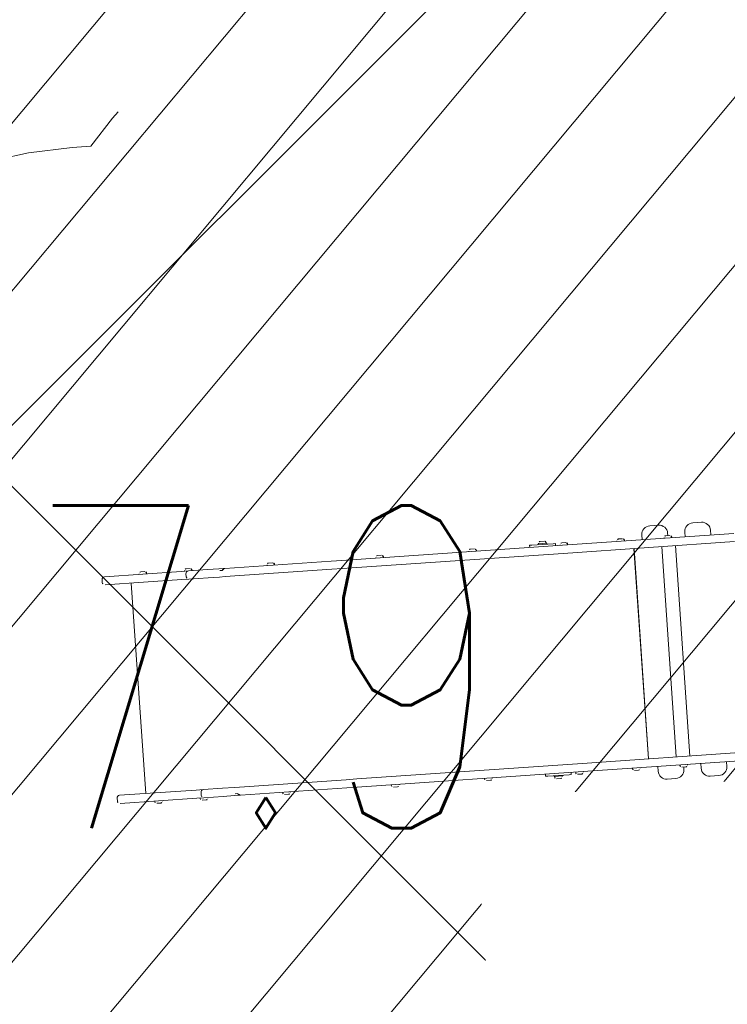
# Model space of a CAD drawing. Header units: feet. Extents: x 7493042 to 7493387, y 5986509 to 5986725.
# Tile 27 of 73: x 7493215.35 to 7493216.99, y 5986657.37 to 5986659.66. Entities that reach past the tile are written whole.
import ezdxf
from ezdxf.enums import TextEntityAlignment as Align

# ---------------------------------------------------------------- set-up
doc = ezdxf.new("R2010")
doc.units = ezdxf.units.FT
doc.header["$MEASUREMENT"] = 0
doc.linetypes.add('ACAD_ISO03W100', pattern=[30, 12, -18])
for name, color, linetype, lineweight in [('_k_kreskowanie', 250, 'CONTINUOUS', 5), ('_k_urzadzenia', 250, 'CONTINUOUS', 13), ('_k_widok', 7, 'CONTINUOUS', 18), ('_k_wymiar', 7, 'CONTINUOUS', 13), ('_k_ściany', 7, 'CONTINUOUS', 35), ('OTR_T_1', 7, 'CONTINUOUS', 18)]:
    doc.layers.add(name, color=color, linetype=linetype, lineweight=lineweight)
doc.layers.add('_k_niewidoczna', color=72, linetype='CONTINUOUS', lineweight=9, plot=False)
doc.styles.add('GENERATED_STYLE_1', font='MS Gothic.ttf')
doc.styles.get("Standard").update_dxf_attribs({"font": 'Simplex.SHX', "width": 0.75})

# ---------------------------------------------------------------- blocks, each defined once
blk = doc.blocks.new('2123EPZ')
at = {"layer": '_k_urzadzenia'}
for p, q in [((-3.231231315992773, 0.2765000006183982), (-3.221831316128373, 0.2765000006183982)), ((-2.994794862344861, 0.275000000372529), (-2.994794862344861, 0.2640000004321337)), ((-2.954794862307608, 0.2950000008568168), (-2.974794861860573, 0.2950000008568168)), ((-2.93479486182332, 0.2695000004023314), (-2.93479486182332, 0.275000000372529)), ((-2.894794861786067, 0.275000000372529), (-2.894794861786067, 0.2640000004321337)), ((-2.854794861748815, 0.2950000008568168), (-2.874794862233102, 0.2950000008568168)), ((-2.834794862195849, 0.2640000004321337), (-2.834794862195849, 0.275000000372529)), ((-4.25282537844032, 0.2510000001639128), (-4.25282537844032, 0.2580000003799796)), ((-4.068281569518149, 0.2640000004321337), (-4.246825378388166, 0.2640000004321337)), ((-4.166021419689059, 0.2654500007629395), (-4.166021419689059, 0.2640000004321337)), ((-4.161971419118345, 0.2695000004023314), (-4.152571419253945, 0.2695000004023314)), ((-4.148521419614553, 0.2654500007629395), (-4.148521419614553, 0.2640000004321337)), ((-4.068281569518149, 0.2640000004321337), (-4.051519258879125, 0.2640000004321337)), ((-4.060305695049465, 0.2654500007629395), (-4.060305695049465, 0.2640000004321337)), ((-4.057519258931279, 0.2510000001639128), (-4.057519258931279, 0.2580000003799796)), ((-4.056255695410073, 0.2695000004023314), (-4.046855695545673, 0.2695000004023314)), ((-4.007040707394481, 0.2640000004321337), (-4.051519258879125, 0.2640000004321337)), ((-4.042805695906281, 0.2654500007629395), (-4.042805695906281, 0.2640000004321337)), ((-3.980202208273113, 0.2640000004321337), (-4.007040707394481, 0.2640000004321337)), ((-3.980202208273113, 0.2640000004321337), (-3.970494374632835, 0.2640000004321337)), ((-3.972424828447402, 0.2600000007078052), (-3.978866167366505, 0.2600000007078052)), ((-3.972424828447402, 0.2600000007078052), (-3.972383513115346, 0.2600000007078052)), ((-3.966723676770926, 0.2640000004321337), (-3.970494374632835, 0.2640000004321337)), ((-3.718795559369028, 0.2640000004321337), (-3.966723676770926, 0.2640000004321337)), ((-3.868257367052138, 0.2654500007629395), (-3.868257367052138, 0.2640000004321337)), ((-3.864207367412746, 0.2695000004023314), (-3.854807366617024, 0.2695000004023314)), ((-3.850757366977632, 0.2654500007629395), (-3.850757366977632, 0.2640000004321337)), ((-3.718795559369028, 0.2640000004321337), (-3.694479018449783, 0.2640000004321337)), ((-3.180141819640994, 0.2640000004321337), (-3.694479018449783, 0.2640000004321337)), ((-3.614871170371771, 0.2654500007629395), (-3.614871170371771, 0.2640000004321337)), ((-3.610821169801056, 0.2695000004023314), (-3.601421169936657, 0.2695000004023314)), ((-3.597371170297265, 0.2654500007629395), (-3.597371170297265, 0.2640000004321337)), ((-3.398302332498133, 0.2654500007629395), (-3.398302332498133, 0.2640000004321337)), ((-3.394252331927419, 0.2695000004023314), (-3.384852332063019, 0.2695000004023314)), ((-3.380802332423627, 0.2654500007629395), (-3.380802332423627, 0.2640000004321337)), ((-3.256531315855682, 0.269000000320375), (-3.251531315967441, 0.269000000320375)), ((-3.256531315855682, 0.269000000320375), (-3.256531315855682, 0.2640000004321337)), ((-3.201531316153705, 0.269000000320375), (-3.251531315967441, 0.269000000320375)), ((-3.236531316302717, 0.2710000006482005), (-3.216531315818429, 0.2710000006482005)), ((-3.236531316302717, 0.269000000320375), (-3.236531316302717, 0.2710000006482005)), ((-3.235281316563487, 0.2724500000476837), (-3.235281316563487, 0.2710000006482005)), ((-3.217781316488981, 0.2724500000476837), (-3.217781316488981, 0.2710000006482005)), ((-3.216531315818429, 0.269000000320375), (-3.216531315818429, 0.2710000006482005)), ((-3.201531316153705, 0.269000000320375), (-3.196531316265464, 0.269000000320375)), ((-3.196531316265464, 0.2640000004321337), (-3.196531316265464, 0.269000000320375)), ((-3.185832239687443, 0.2654500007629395), (-3.185832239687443, 0.2640000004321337)), ((-3.181782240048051, 0.2695000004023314), (-3.172382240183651, 0.2695000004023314)), ((-2.781124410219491, 0.2640000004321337), (-3.180141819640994, 0.2640000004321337)), ((-3.168332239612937, 0.2654500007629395), (-3.168332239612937, 0.2640000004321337)), ((-3.053544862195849, 0.2654500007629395), (-3.053544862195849, 0.2640000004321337)), ((-3.049494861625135, 0.2695000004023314), (-3.040094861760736, 0.2695000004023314)), ((-3.036044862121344, 0.2654500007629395), (-3.036044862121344, 0.2640000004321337)), ((-2.943294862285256, 0.2654500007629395), (-2.943294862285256, 0.2640000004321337)), ((-2.939244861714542, 0.2695000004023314), (-2.929844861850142, 0.2695000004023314)), ((-2.925794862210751, 0.2654500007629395), (-2.925794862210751, 0.2640000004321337)), ((-4.246825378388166, 0.2450000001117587), (-4.068281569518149, 0.2450000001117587)), ((-4.185601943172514, -0.2449999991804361), (-4.185601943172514, 0.2450000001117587)), ((-4.051519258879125, 0.2450000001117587), (-4.068281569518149, 0.2450000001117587)), ((-4.051519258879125, 0.2450000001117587), (-4.007040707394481, 0.2450000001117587)), ((-4.007040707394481, 0.2450000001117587), (-3.980202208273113, 0.2450000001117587)), ((-3.967125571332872, 0.2450000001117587), (-3.980202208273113, 0.2450000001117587)), ((-3.967125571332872, 0.2450000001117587), (-3.718795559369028, 0.2450000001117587)), ((-3.694479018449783, 0.2450000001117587), (-3.718795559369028, 0.2450000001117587)), ((-3.694479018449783, 0.2450000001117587), (-3.180141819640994, 0.2450000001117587)), ((-3.180141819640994, 0.2450000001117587), (-2.781124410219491, 0.2450000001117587)), ((-3.015544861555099, -0.2449999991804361), (-3.015544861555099, 0.2450000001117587)), ((-3.015544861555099, 0.2300000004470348), (-3.014794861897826, 0.2300000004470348)), ((-3.014794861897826, 0.2450000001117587), (-3.014794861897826, -0.2449999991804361)), ((-2.95054486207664, -0.2449999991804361), (-2.95054486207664, 0.2450000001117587)), ((-2.918544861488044, -0.2449999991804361), (-2.918544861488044, 0.2450000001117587)), ((-3.015544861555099, 0.2200000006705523), (-3.014794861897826, 0.2200000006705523)), ((-4.25282537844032, -0.257999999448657), (-4.25282537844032, -0.2509999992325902)), ((-4.246825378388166, -0.2449999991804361), (-4.068281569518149, -0.2449999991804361)), ((-4.051519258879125, -0.2449999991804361), (-4.068281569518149, -0.2449999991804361)), ((-4.057519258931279, -0.257999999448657), (-4.057519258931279, -0.2509999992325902)), ((-4.051519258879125, -0.2449999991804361), (-4.007040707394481, -0.2449999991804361)), ((-4.007040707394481, -0.2449999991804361), (-3.980202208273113, -0.2449999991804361)), ((-3.967125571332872, -0.2449999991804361), (-3.980202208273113, -0.2449999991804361)), ((-3.967125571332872, -0.2449999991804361), (-3.718795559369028, -0.2449999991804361)), ((-3.694479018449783, -0.2449999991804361), (-3.718795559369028, -0.2449999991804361)), ((-3.694479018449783, -0.2449999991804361), (-3.180141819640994, -0.2449999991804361)), ((-3.180141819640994, -0.2449999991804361), (-2.781124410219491, -0.2449999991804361)), ((-4.068281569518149, -0.2639999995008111), (-4.246825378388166, -0.2639999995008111)), ((-4.166021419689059, -0.2654499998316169), (-4.166021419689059, -0.2639999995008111)), ((-4.152571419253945, -0.2694999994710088), (-4.161971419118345, -0.2694999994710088)), ((-4.148521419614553, -0.2654499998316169), (-4.148521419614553, -0.2639999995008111)), ((-4.068281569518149, -0.2639999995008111), (-4.051519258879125, -0.2639999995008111)), ((-4.060305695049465, -0.2654499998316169), (-4.060305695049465, -0.2639999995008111)), ((-4.046855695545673, -0.2694999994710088), (-4.056255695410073, -0.2694999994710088)), ((-4.007040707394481, -0.2639999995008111), (-4.051519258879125, -0.2639999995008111)), ((-4.042805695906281, -0.2654499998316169), (-4.042805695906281, -0.2639999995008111)), ((-3.980202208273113, -0.2639999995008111), (-4.007040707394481, -0.2639999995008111)), ((-3.980202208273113, -0.2639999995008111), (-3.970494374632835, -0.2639999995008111)), ((-3.972424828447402, -0.2599999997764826), (-3.978866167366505, -0.2599999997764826)), ((-3.972424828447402, -0.2599999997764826), (-3.972383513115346, -0.2599999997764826)), ((-3.966723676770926, -0.2639999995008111), (-3.970494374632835, -0.2639999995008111)), ((-3.718795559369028, -0.2639999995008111), (-3.966723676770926, -0.2639999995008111)), ((-3.868257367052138, -0.2654499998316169), (-3.868257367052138, -0.2639999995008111)), ((-3.854807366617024, -0.2694999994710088), (-3.864207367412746, -0.2694999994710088)), ((-3.850757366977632, -0.2654499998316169), (-3.850757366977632, -0.2639999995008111)), ((-3.718795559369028, -0.2639999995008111), (-3.694479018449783, -0.2639999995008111)), ((-3.180141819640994, -0.2639999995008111), (-3.694479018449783, -0.2639999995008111)), ((-3.614871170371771, -0.2654499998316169), (-3.614871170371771, -0.2639999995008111)), ((-3.601421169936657, -0.2694999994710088), (-3.610821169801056, -0.2694999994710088)), ((-3.597371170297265, -0.2654499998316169), (-3.597371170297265, -0.2639999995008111)), ((-3.398302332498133, -0.2654499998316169), (-3.398302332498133, -0.2639999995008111)), ((-3.384852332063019, -0.2694999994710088), (-3.394252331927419, -0.2694999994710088)), ((-3.380802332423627, -0.2654499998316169), (-3.380802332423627, -0.2639999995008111)), ((-3.256531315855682, -0.2639999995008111), (-3.256531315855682, -0.2689999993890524)), ((-3.251531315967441, -0.2689999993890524), (-3.256531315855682, -0.2689999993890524)), ((-3.251531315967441, -0.2689999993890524), (-3.201531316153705, -0.2689999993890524)), ((-3.236531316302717, -0.2689999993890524), (-3.236531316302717, -0.2709999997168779)), ((-3.216531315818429, -0.2709999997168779), (-3.236531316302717, -0.2709999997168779)), ((-3.235281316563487, -0.2724500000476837), (-3.235281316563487, -0.2709999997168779)), ((-3.217781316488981, -0.2724500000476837), (-3.217781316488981, -0.2709999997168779)), ((-3.216531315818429, -0.2689999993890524), (-3.216531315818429, -0.2709999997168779)), ((-3.196531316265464, -0.2689999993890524), (-3.201531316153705, -0.2689999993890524)), ((-3.196531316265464, -0.2689999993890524), (-3.196531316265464, -0.2639999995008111)), ((-3.185832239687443, -0.2654499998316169), (-3.185832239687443, -0.2639999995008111)), ((-3.172382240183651, -0.2694999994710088), (-3.181782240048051, -0.2694999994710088)), ((-2.781124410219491, -0.2639999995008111), (-3.180141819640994, -0.2639999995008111)), ((-3.168332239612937, -0.2654499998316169), (-3.168332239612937, -0.2639999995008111)), ((-3.053544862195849, -0.2654499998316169), (-3.053544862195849, -0.2639999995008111)), ((-3.040094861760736, -0.2694999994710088), (-3.049494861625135, -0.2694999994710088)), ((-3.036044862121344, -0.2654499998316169), (-3.036044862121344, -0.2639999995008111)), ((-2.994794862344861, -0.2639999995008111), (-2.994794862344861, -0.2749999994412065)), ((-2.943294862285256, -0.2654499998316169), (-2.943294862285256, -0.2639999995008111)), ((-2.929844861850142, -0.2694999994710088), (-2.939244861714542, -0.2694999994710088)), ((-2.93479486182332, -0.2749999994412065), (-2.93479486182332, -0.2694999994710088)), ((-2.925794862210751, -0.2654499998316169), (-2.925794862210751, -0.2639999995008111)), ((-2.894794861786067, -0.2639999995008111), (-2.894794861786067, -0.2749999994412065)), ((-2.834794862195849, -0.2749999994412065), (-2.834794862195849, -0.2639999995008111)), ((-3.221831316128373, -0.2764999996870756), (-3.231231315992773, -0.2764999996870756)), ((-2.974794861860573, -0.2949999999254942), (-2.954794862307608, -0.2949999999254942)), ((-2.874794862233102, -0.2949999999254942), (-2.854794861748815, -0.2949999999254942))]:
    blk.add_line(p, q, dxfattribs=at)
for centre, radius, start, end in [((-3.231231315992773, 0.2724500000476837), 0.004050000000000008, 90, 180), ((-3.221831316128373, 0.2724500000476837), 0.00405000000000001, 0, 90), ((-2.974794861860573, 0.275000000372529), 0.01999999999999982, 90, 180), ((-2.954794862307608, 0.275000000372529), 0.0199999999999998, 0, 90), ((-2.874794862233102, 0.275000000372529), 0.01999999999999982, 90, 180), ((-2.854794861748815, 0.275000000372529), 0.01999999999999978, 0, 90), ((-4.246825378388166, 0.2580000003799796), 0.006000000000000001, 90, 180), ((-4.161971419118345, 0.2654500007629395), 0.004050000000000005, 90, 180), ((-4.152571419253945, 0.2654500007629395), 0.004050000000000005, 0, 90), ((-4.056255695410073, 0.2654500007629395), 0.004050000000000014, 90, 180), ((-4.051519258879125, 0.2580000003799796), 0.006000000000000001, 90, 180), ((-4.046855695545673, 0.2654500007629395), 0.004050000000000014, 0, 90), ((-3.864207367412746, 0.2654500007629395), 0.004049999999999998, 90, 180), ((-3.854807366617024, 0.2654500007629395), 0.004050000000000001, 0, 90), ((-3.610821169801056, 0.2654500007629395), 0.004050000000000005, 90, 180), ((-3.601421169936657, 0.2654500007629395), 0.004050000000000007, 0, 90), ((-3.394252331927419, 0.2654500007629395), 0.004050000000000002, 90, 180), ((-3.384852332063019, 0.2654500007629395), 0.004050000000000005, 0, 90), ((-3.181782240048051, 0.2654500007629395), 0.004050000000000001, 90, 180), ((-3.172382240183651, 0.2654500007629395), 0.004050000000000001, 0, 90), ((-3.049494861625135, 0.2654500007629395), 0.00405000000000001, 90, 180), ((-3.040094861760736, 0.2654500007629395), 0.00405000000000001, 0, 90), ((-2.939244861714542, 0.2654500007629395), 0.004050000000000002, 90, 180), ((-2.929844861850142, 0.2654500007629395), 0.004050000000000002, 0, 90), ((-4.246825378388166, 0.2510000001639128), 0.006000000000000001, 180, 270), ((-4.051519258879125, 0.2510000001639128), 0.006000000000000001, 180, 270), ((-4.246825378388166, -0.2509999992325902), 0.006000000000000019, 90, 180), ((-4.051519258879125, -0.2509999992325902), 0.006000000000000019, 90, 180), ((-4.246825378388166, -0.257999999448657), 0.006000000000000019, 180, 270), ((-4.161971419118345, -0.2654499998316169), 0.004049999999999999, 180, 270), ((-4.152571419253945, -0.2654499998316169), 0.004049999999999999, 270, 0), ((-4.056255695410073, -0.2654499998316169), 0.004050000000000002, 180, 270), ((-4.051519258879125, -0.257999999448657), 0.006000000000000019, 180, 270), ((-4.046855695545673, -0.2654499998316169), 0.004050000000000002, 270, 0), ((-3.864207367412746, -0.2654499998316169), 0.004050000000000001, 180, 270), ((-3.854807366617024, -0.2654499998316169), 0.004049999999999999, 270, 0), ((-3.610821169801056, -0.2654499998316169), 0.004050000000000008, 180, 270), ((-3.601421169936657, -0.2654499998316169), 0.004050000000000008, 270, 0), ((-3.394252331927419, -0.2654499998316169), 0.004050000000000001, 180, 270), ((-3.384852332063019, -0.2654499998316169), 0.004050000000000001, 270, 0), ((-3.231231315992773, -0.2724500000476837), 0.004050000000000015, 180, 270), ((-3.221831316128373, -0.2724500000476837), 0.004050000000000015, 270, 0), ((-3.181782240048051, -0.2654499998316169), 0.004049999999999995, 180, 270), ((-3.172382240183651, -0.2654499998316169), 0.004049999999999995, 270, 0), ((-3.049494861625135, -0.2654499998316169), 0.004050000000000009, 180, 270), ((-3.040094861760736, -0.2654499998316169), 0.004050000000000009, 270, 0), ((-2.939244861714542, -0.2654499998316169), 0.004050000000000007, 180, 270), ((-2.929844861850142, -0.2654499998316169), 0.004050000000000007, 270, 0), ((-2.974794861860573, -0.2749999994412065), 0.01999999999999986, 180, 270), ((-2.954794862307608, -0.2749999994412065), 0.01999999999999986, 270, 0), ((-2.874794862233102, -0.2749999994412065), 0.01999999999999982, 180, 270), ((-2.854794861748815, -0.2749999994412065), 0.01999999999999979, 270, 0)]:
    blk.add_arc(centre, radius, start, end, dxfattribs=at)
for centre, major_axis, ratio, start_param, end_param in [((-3.966905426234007, 0.257975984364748), (0.0003166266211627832, 0.005910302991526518), 0.9958386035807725, 1.200249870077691, 1.27508317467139), ((-3.966905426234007, -0.2579759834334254), (0.0003166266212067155, -0.005910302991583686), 0.9958386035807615, 5.008102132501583, 5.082935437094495)]:
    blk.add_ellipse(centre, major_axis=major_axis, ratio=ratio, start_param=start_param, end_param=end_param, dxfattribs=at)
for points in [[(-3.972277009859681, 0.2604101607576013), (-3.972083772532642, 0.2608398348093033), (-3.971839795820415, 0.2612453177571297), (-3.971267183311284, 0.2619873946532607), (-3.97093865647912, 0.2623240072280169), (-3.970216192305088, 0.2629133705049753), (-3.969822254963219, 0.2631661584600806), (-3.968989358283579, 0.263576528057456), (-3.968550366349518, 0.2637341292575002), (-3.967648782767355, 0.2639458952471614), (-3.967186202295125, 0.2640000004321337), (-3.966723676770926, 0.2640000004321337)], [(-3.972277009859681, -0.2604101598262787), (-3.972083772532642, -0.2608398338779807), (-3.971839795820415, -0.2612453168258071), (-3.971267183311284, -0.2619873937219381), (-3.97093865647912, -0.2623240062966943), (-3.970216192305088, -0.2629133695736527), (-3.969822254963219, -0.263166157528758), (-3.968989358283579, -0.2635765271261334), (-3.968550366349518, -0.2637341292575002), (-3.967648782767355, -0.2639458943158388), (-3.967186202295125, -0.2639999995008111), (-3.966723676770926, -0.2639999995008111)]]:
    blk.add_open_spline(points, degree=3, knots=[0.2061710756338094, 0.2061710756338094, 0.2061710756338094, 0.2061710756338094, 0.3238533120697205, 0.3238533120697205, 0.4415355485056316, 0.4415355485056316, 0.5592177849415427, 0.5592177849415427, 0.6769000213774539, 0.6769000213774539, 0.794582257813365, 0.794582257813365, 0.794582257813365, 0.794582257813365], dxfattribs=at)
at = {"layer": '_k_widok', "linetype": 'ACAD_ISO03W100', "ltscale": 0.02}
blk.add_lwpolyline([(-3.064794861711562, -1.794999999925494, -0.2205930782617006), (-4.209800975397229, -1.263999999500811), (-4.25282537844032, -1.263999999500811, -0.4142135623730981), (-5.25282537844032, -0.2639999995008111), (-5.25282537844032, 0.2640000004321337, -0.414213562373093), (-4.25282537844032, 1.264000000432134), (-4.209800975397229, 1.264000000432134, -0.2205930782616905), (-3.064794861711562, 1.795000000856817), (-1.5, 1.795000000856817, -0.4142135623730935), (0, 0.2950000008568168), (0, -0.2949999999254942, -0.4142135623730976), (-1.5, -1.794999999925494)], format="xyb", close=True, dxfattribs=at)
at = {"layer": '_k_niewidoczna', "color": 1, "lineweight": 20, "insert": (-3.304798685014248, -0.4299453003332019), "char_height": 0.24, "width": 11.63444291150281, "attachment_point": 1, "line_spacing_factor": 1.55, "style": 'GENERATED_STYLE_1', "bg_fill": 2}
blk.add_mtext('\\A1;{\\f@MS Gothic|b0|i0|c238|p49;\\C256;\\P\\pi-0.24,l0.24,t0.24,1.2;^I^I2123EPZ\\P\\pi-0.96,l0.96,t0.96,1.2;^I}', dxfattribs=at)
blk = doc.blocks.new('PZ')
at = {"layer": '_k_kreskowanie'}
h = blk.add_hatch(dxfattribs=at)
h.set_pattern_fill('ANSI31', color=30, scale=2)
h.set_pattern_definition([(44.99999999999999, (0, 9.999999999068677), (-0.1767766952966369, 0.1767766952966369), [])])
h.paths.add_polyline_path([(0, 0), (-10.00000000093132, -9.313225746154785e-10), (-10, -8), (0, -8.000000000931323)])
at = {"layer": '_k_wymiar', "rotation": 358.818977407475}
blk.add_blockref('2123EPZ', (-4.142876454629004, -6.100376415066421), dxfattribs=at)
blk = doc.blocks.new('dz_89')
at = {"layer": '_k_widok', "true_color": 0x727430, "transparency": 33554483}
h = blk.add_hatch(color=67, dxfattribs=at)
h.dxf.hatch_style = 1
edge = h.paths.add_edge_path()
edge.add_line((12.70902155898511, 26.38064855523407), (7.709021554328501, 26.38064852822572))
edge.add_line((7.709021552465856, 26.38064852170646), (7.70902153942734, 37.78064853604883))
edge.add_line((7.709021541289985, 37.78064853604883), (6.369776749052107, 37.78064852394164))
edge.add_line((6.369776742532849, 37.78064853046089), (5.615883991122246, 14.49525390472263))
edge.add_line((5.615883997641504, 14.49525390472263), (18.80389758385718, 14.91181113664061))
edge.add_line((18.80389758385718, 14.91181113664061), (15.54272840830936, 18.68720442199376))
edge.add_arc((24.35910540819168, 26.30271166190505), 11.65008386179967, 180.0006461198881, 220.8201588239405, ccw=False)
edge.add_line((12.70902155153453, 26.3025802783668), (12.70902155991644, 26.38064854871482))
h.paths.add_polyline_path([(40.3690215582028, 42.12779145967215), (6.460092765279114, 40.54843281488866), (6.369776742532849, 37.78064853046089), (20.17902156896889, 37.78064855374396), (20.17902156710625, 39.05064855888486), (40.38900848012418, 39.05064853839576)])
h.paths.add_polyline_path([(40.3890215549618, 27.15064852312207), (32.28902155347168, 27.15064854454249), (32.28902156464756, 24.75064854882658), (31.12902155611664, 24.75064853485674), (31.12902154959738, 22.41511134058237), (31.24902159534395, 22.41511131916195), (31.24902155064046, 18.7951111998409), (31.12902157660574, 18.79511121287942), (31.12902157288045, 17.37511119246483), (37.4009747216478, 17.37511119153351)], flags=16)
edge = h.paths.add_edge_path()
edge.add_line((28.96902152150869, 24.75064853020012), (18.20161191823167, 24.75064854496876))
edge.add_arc((24.35902610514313, 26.30268215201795), 6.350004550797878, 194.1472389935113, 220.8203165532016)
edge.add_line((19.55357563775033, 22.15175411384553), (19.67721045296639, 22.00862444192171))
edge.add_line((19.67721045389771, 22.00862444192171), (22.76096443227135, 18.72709242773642))
edge.add_arc((26.92873122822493, 24.47511123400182), 7.100000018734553, 234.0549274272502, 269.9999999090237)
edge.add_line((26.92873121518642, 17.37511121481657), (28.9690215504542, 17.37511119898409))
edge.add_line((28.96902155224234, 17.37511119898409), (28.96902155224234, 18.79511121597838))
edge.add_line((28.96902155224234, 18.79511121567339), (28.8490215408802, 18.79511121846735))
edge.add_line((28.84902154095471, 18.79511121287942), (28.84902155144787, 22.4151113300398))
edge.add_line((28.84902155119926, 22.4151113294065), (28.96902152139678, 22.41511132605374))
edge.add_line((28.9690215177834, 22.41511132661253), (28.96902151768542, 24.75064853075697))
edge = h.paths.add_edge_path()
edge.add_arc((13.99827481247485, 10.76081904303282), 6.350176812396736, 359.9259715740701, 400.8197376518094)
edge.add_line((18.80389758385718, 14.91181113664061), (5.609941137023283, 14.49506619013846))
edge.add_line((5.60994113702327, 14.49506619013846), (5.005610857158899, -5.566441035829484))
edge.add_line((5.005610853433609, -5.566441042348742), (4.94169659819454, -30.1910327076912))
edge.add_line((4.94169660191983, -30.19103270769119), (-10.95257287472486, -30.01103900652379))
edge.add_line((-10.95257287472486, -30.01103900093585), (-7.97976715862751, -62.86399820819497))
edge.add_line((-7.979767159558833, -62.86399821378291), (26.62697393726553, -58.20511747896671))
edge.add_line((26.62697393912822, -58.20511747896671), (32.59135868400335, -54.96423566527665))
edge.add_line((32.59135868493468, -54.96423566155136), (40.39575607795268, -43.59466002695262))
edge.add_line((40.39575607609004, -43.59466002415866), (36.09191652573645, -43.96657251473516))
edge.add_line((36.09191652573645, -43.96657251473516), (27.13389821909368, -44.82471283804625))
edge.add_line((27.13389822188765, -44.82471284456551), (21.40663926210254, -45.45580032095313))
edge.add_line((21.40663925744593, -45.45580031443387), (21.76153076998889, -48.25727015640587))
edge.add_line((21.76153076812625, -48.25727016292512), (13.38419240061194, -49.23040239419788))
edge.add_line((13.3841924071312, -49.23040239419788), (13.21135381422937, -47.69499205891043))
edge.add_line((13.2113538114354, -47.69499205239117), (7.145014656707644, -48.46539149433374))
edge.add_line((7.145014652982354, -48.465391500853), (4.158830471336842, -45.61260267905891))
edge.add_line((4.158830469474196, -45.61260267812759), (3.796435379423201, -42.43696575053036))
edge.add_line((3.796435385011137, -42.43696574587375), (5.607288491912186, -40.02250703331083))
edge.add_line((5.607288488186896, -40.02250703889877), (4.50924433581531, -31.20987534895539))
edge.add_line((4.509244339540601, -31.20987534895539), (7.406442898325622, -30.84037367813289))
edge.add_line((7.406442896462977, -30.84037367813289), (7.354475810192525, -25.59051912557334))
edge.add_line((7.354475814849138, -25.59051912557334), (13.5241225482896, -24.89589675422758))
edge.add_line((13.52412253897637, -24.89589675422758), (20.14724967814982, -24.10867510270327))
edge.add_line((20.14724967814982, -24.10867509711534), (20.30905911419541, -19.73186123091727))
edge.add_line((20.30905912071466, -19.73186123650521), (20.34844632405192, 10.75261436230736))
edge = h.paths.add_edge_path(flags=16)
edge.add_line((13.01895449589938, -13.43925650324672), (8.439511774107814, -13.33923487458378))
edge.add_line((8.439511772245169, -13.33923487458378), (8.26644729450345, -8.383656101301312))
edge.add_line((8.266447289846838, -8.38365610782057), (6.891811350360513, -8.398121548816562))
edge.add_line((6.891811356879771, -8.398121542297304), (6.954738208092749, 13.77454660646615))
edge.add_line((6.954738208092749, 13.77454659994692), (18.00234881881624, 13.77454662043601))
edge.add_line((18.00234881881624, 13.77454662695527), (17.97982610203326, -3.657293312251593))
edge.add_line((17.97982610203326, -3.657293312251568), (18.8359501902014, -3.658067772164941))
edge.add_line((18.83595019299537, -3.658067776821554), (18.83470074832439, -5.039304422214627))
edge.add_line((18.83470074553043, -5.039304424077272), (17.97804198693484, -5.038197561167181))
edge.add_line((17.9780419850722, -5.038197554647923), (17.97385397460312, -8.27958876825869))
edge.add_line((17.97385397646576, -8.27958876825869), (19.77666913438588, -8.506651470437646))
edge.add_line((19.77666913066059, -8.506651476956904), (19.72751823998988, -11.4468528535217))
edge.add_line((19.72751823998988, -11.4468528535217), (18.06569280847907, -11.46519165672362))
edge.add_line((18.06569281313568, -11.46519165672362), (18.02478807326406, -13.3749892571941))
edge.add_line((18.02478807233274, -13.3749892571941), (18.31841797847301, -13.48052910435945))
edge.add_line((18.31841797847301, -13.48052909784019), (18.31391199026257, -14.5805194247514))
edge.add_line((18.31391198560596, -14.58051943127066), (20.31551771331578, -14.58310556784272))
edge.add_line((20.3155177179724, -14.58310556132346), (20.31293363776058, -16.58310389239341))
edge.add_line((20.31293363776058, -16.58310389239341), (18.31071343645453, -16.58051694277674))
edge.add_line((18.31071343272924, -16.58051694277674), (18.30203254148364, -17.48049553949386))
edge.add_line((18.30203254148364, -17.48049553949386), (14.30206610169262, -17.46411012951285))
edge.add_line((14.30206610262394, -17.46411012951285), (14.31845152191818, -13.46414370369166))
edge.add_line((14.31845152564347, -13.46414370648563), (13.0189544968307, -13.43925650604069))
edge = h.paths.add_edge_path()
edge.add_line((70.70547728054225, -22.95664114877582), (71.4472457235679, -22.85710347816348))
edge.add_line((71.44724573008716, -22.85710347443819), (69.8489759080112, 11.45785041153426))
edge.add_line((69.8489759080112, 11.45785041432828), (26.86243700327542, 9.455688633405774))
edge.add_arc((32.74163792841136, 5.475111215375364), 7.100000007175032, 145.8996048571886, 179.9259717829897)
edge.add_line((25.64164385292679, 5.484284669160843), (25.62778908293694, -5.238872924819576))
edge.add_line((25.62778907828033, -5.238872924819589), (25.60720499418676, -21.17032181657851))
edge.add_line((25.60720499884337, -21.17032181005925), (27.299590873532, -23.25855136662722))
edge.add_line((27.29959087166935, -23.25855137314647), (27.12347947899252, -23.27948386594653))
edge.add_line((27.12347947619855, -23.27948385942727), (27.71707911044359, -26.05621343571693))
edge.add_line((27.71707911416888, -26.05621344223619), (29.53703548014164, -27.82601317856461))
edge.add_line((29.53703548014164, -27.82601317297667), (29.60346308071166, -27.82848015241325))
edge.add_line((29.6034630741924, -27.82848015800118), (36.52562348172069, -27.13329647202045))
edge.add_line((36.5256234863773, -27.13329646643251), (36.26258692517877, -25.0899024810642))
edge.add_line((36.26258692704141, -25.08990248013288), (36.07831178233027, -24.66276939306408))
edge.add_line((36.07831178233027, -24.66276939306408), (35.15574125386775, -23.36763865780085))
edge.add_line((35.15574125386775, -23.36763865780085), (35.00444155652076, -22.59148895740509))
edge.add_line((35.00444155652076, -22.59148896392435), (39.10632897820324, -22.11164607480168))
edge.add_line((39.10632897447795, -22.11164606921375), (39.20411890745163, -22.94759307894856))
edge.add_line((39.20411891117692, -22.94759307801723), (38.26454920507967, -25.0741886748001))
edge.add_line((38.26454920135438, -25.07418867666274), (38.50228764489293, -26.89560536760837))
edge.add_line((38.50228764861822, -26.89560536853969), (39.51359771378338, -26.79456247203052))
edge.add_line((39.51359771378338, -26.79456247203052), (41.05788775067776, -26.64026801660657))
edge.add_line((41.05788775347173, -26.6402680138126), (43.63170448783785, -26.38311060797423))
edge.add_line((43.63170448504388, -26.38311060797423), (44.91861283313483, -26.25453190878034))
edge.add_line((44.91861282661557, -26.25453191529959), (47.49242954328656, -25.99737448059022))
edge.add_line((47.49242954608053, -25.99737447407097), (49.95831791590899, -25.73115457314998))
edge.add_line((49.95831791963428, -25.73115457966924), (52.31213912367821, -25.45632046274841))
edge.add_line((52.31213912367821, -25.45632045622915), (58.19669211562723, -24.76923523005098))
edge.add_line((58.19669211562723, -24.76923523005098), (59.37360269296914, -24.63181821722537))
edge.add_line((59.37360268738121, -24.63181822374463), (60.55051330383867, -24.49440115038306))
edge.add_line((60.55051330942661, -24.49440114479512), (60.21025393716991, -21.28603019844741))
edge.add_line((60.21025393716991, -21.28603020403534), (62.11008556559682, -21.05637871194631))
edge.add_line((62.11008556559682, -21.05637870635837), (62.42622630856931, -24.13022891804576))
edge.add_line((62.42622630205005, -24.13022891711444), (64.211544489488, -25.36733802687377))
edge.add_line((64.21154449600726, -25.36733802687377), (70.90926426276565, -24.47528995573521))
edge.add_line((70.90926425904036, -24.47528996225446), (70.70547728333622, -22.95664114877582))
h.paths.add_polyline_path([(43.90902158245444, 33.17064851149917), (43.40902154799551, 33.17064852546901)], flags=17)
h.paths.add_polyline_path([(51.80902156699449, 33.17064855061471), (52.30902153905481, 33.17064853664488), (52.25776074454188, 33.17064853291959)], flags=17)
h.paths.add_polyline_path([(51.60902157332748, 31.97064854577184), (51.10902157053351, 31.97064853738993)], flags=17)
h.paths.add_polyline_path([(50.40902157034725, 31.97064852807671), (50.90902157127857, 31.970648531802)], flags=17)
h.paths.add_polyline_path([(49.70902156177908, 31.97064853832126), (50.20902156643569, 31.9706485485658)], flags=17)
h.paths.add_polyline_path([(49.50902157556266, 33.17064853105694), (49.00902156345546, 34.88798305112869)], flags=17)
h.paths.add_polyline_path([(48.30902154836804, 31.97064854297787), (48.80902156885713, 31.97064854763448)], flags=17)
h.paths.add_polyline_path([(48.10902155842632, 31.97064852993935), (47.60902157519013, 31.97064853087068)], flags=17)
h.paths.add_polyline_path([(47.40902157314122, 31.97064854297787), (46.90902157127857, 31.9706485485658)], flags=17)
h.paths.add_polyline_path([(46.20902156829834, 33.17064854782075), (46.70902156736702, 33.17064852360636)], flags=17)
h.paths.add_polyline_path([(46.00902155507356, 31.97064852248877), (45.50902155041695, 31.97064853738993)], flags=17)
h.paths.add_polyline_path([(45.30902156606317, 31.9706485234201), (44.80902154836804, 31.97064851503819)], flags=17)
h.paths.add_polyline_path([(44.60902157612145, 31.97064851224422), (44.109021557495, 31.97064851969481)], flags=17)
h.paths.add_polyline_path([(53.10176307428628, 26.89891276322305), (52.6837246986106, 34.88798304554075), (62.67006255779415, 35.41053103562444), (63.08810090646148, 27.421460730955)], flags=16)
edge = h.paths.add_edge_path()
edge.add_line((42.96902156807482, 26.89891279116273), (42.96902155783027, 27.8306485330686))
edge.add_line((42.96902155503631, 27.83064852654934), (40.38902156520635, 27.83064852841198))
edge.add_line((40.38902156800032, 27.83064853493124), (40.38902156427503, 27.17064853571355))
edge.add_line((40.38902156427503, 27.17064853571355), (37.4009747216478, 17.37511119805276))
edge.add_line((37.4009747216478, 17.37511119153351), (37.4009747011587, 12.57511119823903))
edge.add_line((37.4009747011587, 12.57511120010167), (32.74163790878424, 12.57511120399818))
edge.add_arc((32.74163790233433, 5.475111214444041), 7.099999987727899, 90.00000000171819, 145.8996045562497)
edge.add_line((26.86243701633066, 9.455688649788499), (69.8489759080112, 11.45785041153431))
edge.add_line((69.8489759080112, 11.45785041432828), (68.35975570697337, 43.43150139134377))
edge.add_line((68.3597557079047, 43.43150139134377), (40.36902155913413, 42.12779145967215))
edge.add_line((40.3690215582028, 42.12779145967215), (40.38902154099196, 39.05064854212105))
edge.add_line((40.38902154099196, 39.05064854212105), (40.38902155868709, 36.79064854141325))
edge.add_line((40.38902155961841, 36.79064854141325), (42.98902157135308, 36.79064853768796))
edge.add_line((42.98902156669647, 36.7906485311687), (42.98902155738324, 34.88798305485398))
edge.add_line((42.98902155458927, 34.88798305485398), (52.68372470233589, 34.88798305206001))
edge.add_line((52.68372470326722, 34.88798305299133), (53.10176307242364, 26.89891277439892))
edge.add_line((53.10176307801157, 26.8989127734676), (42.96902156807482, 26.89891278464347))
at = {"layer": '_k_widok', "rotation": 2.995343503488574}
blk.add_blockref('PZ', (62.81248085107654, 35.40524195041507), dxfattribs=at)
blk = doc.blocks.new('st_arch')
at = {"layer": '_k_kreskowanie'}
h = blk.add_hatch(dxfattribs=at)
h.set_pattern_fill('ANSI37', color=251, scale=1.5)
h.set_pattern_definition([(45, (0, 0), (-0.1325825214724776, 0.1325825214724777), []), (135, (0, 0), (-0.1325825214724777, -0.1325825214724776), [])])
h.paths.add_polyline_path([(-3.651893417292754, -0.1649241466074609, 0.1831310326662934), (-4.930936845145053, 1.732734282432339), (-7.999900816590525, 1.451194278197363), (-7.281507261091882, -6.544039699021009, 0.1004428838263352), (-5.454968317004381, -6.373939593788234, 0.2309915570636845), (-3.621269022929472, -4.319969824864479, 0.1038149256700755)])

msp = doc.modelspace()

# ---------------------------------------------------------------- block references
at = {"layer": '_k_ściany', "color": 4, "xscale": 11.74033149, "yscale": 11.74033149, "zscale": 11.74033149, "rotation": 270}
msp.add_blockref('st_arch', (7493229.551674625, 5986601.524765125), dxfattribs=at)

# ---------------------------------------------------------------- texts
at = {"layer": 'OTR_T_1', "lineweight": 9, "width": 0.7}
msp.add_text('157.9', height=0.75, dxfattribs=at).set_placement((7493214.46, 5986658.53), align=Align.TOP_LEFT)

# ---------------------------------------------------------------- next in the draw order: block references
at = {"layer": '_k_ściany', "rotation": 2.126854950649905}
msp.add_blockref('dz_89', (7493161.928738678, 5986627.126837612), dxfattribs=at)

doc.saveas('drawing.dxf')
